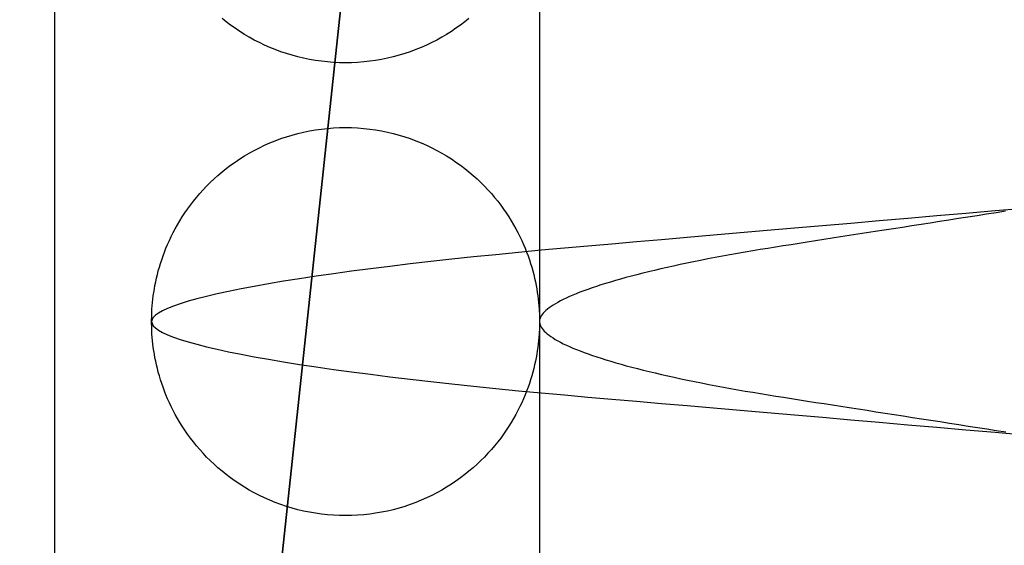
# Model space of a CAD drawing. Header units: millimetres. Extents: x -88 to 88, y -12 to 103.
# Tile 253 of 256: x -35.518 to -34.757, y 16.637 to 17.044. Entities that reach past the tile are written whole.
import ezdxf

# ---------------------------------------------------------------- set-up
doc = ezdxf.new("R2010")
doc.units = ezdxf.units.MM
doc.layers.add('Default', color=7, linetype='Continuous', true_color=0x000000)

msp = doc.modelspace()

# ---------------------------------------------------------------- linework, layer by layer
at = {"layer": 'Default', "color": 254, "true_color": 0xcad1ee}
for points in [[(-35.49118, 18.03519), (-35.49118, 16.23519)], [(-35.11618, 18.03519), (-35.11618, 16.53519)], [(-35.21818, 17.53519), (-35.51818, 14.73519)], [(-35.21818, 17.53519), (-35.51818, 14.73519)], [(-35.51818, 14.73519), (-35.21818, 17.53519)], [(-35.49118, 17.23519), (-35.49118, 16.23519)], [(-35.1707, 17.0445), (-35.17395, 17.04189), (-35.17731, 17.03935), (-35.18077, 17.03688), (-35.18433, 17.03449), (-35.18799, 17.03218), (-35.19174, 17.02996), (-35.19559, 17.02783), (-35.19953, 17.02581), (-35.20355, 17.02389), (-35.20765, 17.02207), (-35.21184, 17.02038), (-35.21609, 17.0188), (-35.22042, 17.01734), (-35.22481, 17.016), (-35.22925, 17.0148), (-35.23375, 17.01373), (-35.2383, 17.0128), (-35.24288, 17.01201), (-35.2475, 17.01135), (-35.25215, 17.01085), (-35.25681, 17.01048), (-35.26149, 17.01026), (-35.26618, 17.01019), (-35.27086, 17.01026), (-35.27554, 17.01048), (-35.28021, 17.01085), (-35.28485, 17.01135), (-35.28947, 17.01201), (-35.29406, 17.0128), (-35.2986, 17.01373), (-35.3031, 17.0148), (-35.30755, 17.016), (-35.31194, 17.01734), (-35.31626, 17.0188), (-35.32052, 17.02038), (-35.3247, 17.02207), (-35.32881, 17.02389), (-35.33283, 17.02581), (-35.33677, 17.02783), (-35.34061, 17.02996), (-35.34437, 17.03218), (-35.34803, 17.03449), (-35.35159, 17.03688), (-35.35505, 17.03935), (-35.3584, 17.04189), (-35.36166, 17.0445)], [(-35.41618, 16.81019), (-35.4161, 16.81495), (-35.41587, 16.81985), (-35.41545, 16.82491), (-35.41485, 16.8301), (-35.41447, 16.83275), (-35.41404, 16.83543), (-35.41355, 16.83815), (-35.413, 16.84089), (-35.41239, 16.84367), (-35.41172, 16.84648), (-35.41098, 16.84932), (-35.41018, 16.85219), (-35.4093, 16.85508), (-35.40835, 16.858), (-35.40733, 16.86094), (-35.40623, 16.8639), (-35.40505, 16.86688), (-35.40379, 16.86988), (-35.40244, 16.87289), (-35.40101, 16.87592), (-35.39949, 16.87895), (-35.39787, 16.88199), (-35.39617, 16.88504), (-35.39437, 16.88808), (-35.39247, 16.89112), (-35.39047, 16.89416), (-35.38838, 16.89718), (-35.38618, 16.90019), (-35.38388, 16.90318), (-35.38147, 16.90614), (-35.37896, 16.90908), (-35.37634, 16.91199), (-35.37362, 16.91486), (-35.37079, 16.91769), (-35.36785, 16.92047), (-35.36481, 16.9232), (-35.36166, 16.92587), (-35.3584, 16.92848), (-35.35505, 16.93103), (-35.35159, 16.9335), (-35.34803, 16.93589), (-35.34437, 16.9382), (-35.34061, 16.94042), (-35.33677, 16.94254), (-35.33283, 16.94457), (-35.32881, 16.94649), (-35.3247, 16.9483), (-35.32052, 16.95), (-35.31626, 16.95158), (-35.31194, 16.95304), (-35.30755, 16.95437), (-35.3031, 16.95557), (-35.2986, 16.95664), (-35.29406, 16.95757), (-35.28947, 16.95837), (-35.28485, 16.95902), (-35.28021, 16.95953), (-35.27554, 16.95989), (-35.27086, 16.96011), (-35.26618, 16.96019), (-35.26149, 16.96011), (-35.25681, 16.95989), (-35.25215, 16.95953), (-35.2475, 16.95902), (-35.24288, 16.95837), (-35.2383, 16.95757), (-35.23375, 16.95664), (-35.22925, 16.95557), (-35.22481, 16.95437), (-35.22042, 16.95304), (-35.21609, 16.95158), (-35.21184, 16.95), (-35.20765, 16.9483), (-35.20355, 16.94649), (-35.19953, 16.94457), (-35.19559, 16.94254), (-35.19174, 16.94042), (-35.18799, 16.9382), (-35.18433, 16.93589), (-35.18077, 16.9335), (-35.17731, 16.93103), (-35.17395, 16.92848), (-35.1707, 16.92587), (-35.16755, 16.9232), (-35.1645, 16.92047), (-35.16157, 16.91769), (-35.15874, 16.91486), (-35.15601, 16.91199), (-35.1534, 16.90908), (-35.15089, 16.90614), (-35.14848, 16.90318), (-35.14618, 16.90019), (-35.14398, 16.89718), (-35.14188, 16.89416), (-35.13989, 16.89112), (-35.13799, 16.88808), (-35.13619, 16.88504), (-35.13448, 16.88199), (-35.13287, 16.87895), (-35.13135, 16.87592), (-35.12991, 16.87289), (-35.12857, 16.86988), (-35.1273, 16.86688), (-35.12612, 16.8639), (-35.12502, 16.86094), (-35.124, 16.858), (-35.12305, 16.85508), (-35.12218, 16.85219), (-35.12137, 16.84932), (-35.12063, 16.84648), (-35.11996, 16.84367), (-35.11935, 16.84089), (-35.11881, 16.83815), (-35.11832, 16.83543), (-35.11788, 16.83275), (-35.1175, 16.8301), (-35.1169, 16.82491), (-35.11649, 16.81985), (-35.11625, 16.81495), (-35.11618, 16.81019)], [(-35.11618, 16.81019), (-35.11625, 16.80543), (-35.11649, 16.80052), (-35.1169, 16.79547), (-35.1175, 16.79028), (-35.11788, 16.78763), (-35.11832, 16.78494), (-35.11881, 16.78223), (-35.11935, 16.77948), (-35.11996, 16.7767), (-35.12063, 16.77389), (-35.12137, 16.77105), (-35.12218, 16.76819), (-35.12305, 16.76529), (-35.124, 16.76238), (-35.12502, 16.75944), (-35.12612, 16.75647), (-35.1273, 16.75349), (-35.12857, 16.75049), (-35.12991, 16.74748), (-35.13135, 16.74446), (-35.13287, 16.74142), (-35.13448, 16.73838), (-35.13619, 16.73534), (-35.13799, 16.73229), (-35.13989, 16.72925), (-35.14188, 16.72622), (-35.14398, 16.7232), (-35.14618, 16.72019), (-35.14848, 16.7172), (-35.15089, 16.71423), (-35.1534, 16.71129), (-35.15601, 16.70838), (-35.15874, 16.70551), (-35.16157, 16.70269), (-35.1645, 16.6999), (-35.16755, 16.69717), (-35.1707, 16.6945), (-35.17395, 16.69189), (-35.17731, 16.68935), (-35.18077, 16.68688), (-35.18433, 16.68449), (-35.18799, 16.68218), (-35.19174, 16.67996), (-35.19559, 16.67783), (-35.19953, 16.67581), (-35.20355, 16.67389), (-35.20765, 16.67207), (-35.21184, 16.67038), (-35.21609, 16.6688), (-35.22042, 16.66734), (-35.22481, 16.666), (-35.22925, 16.6648), (-35.23375, 16.66373), (-35.2383, 16.6628), (-35.24288, 16.66201), (-35.2475, 16.66135), (-35.25215, 16.66085), (-35.25681, 16.66048), (-35.26149, 16.66026), (-35.26618, 16.66019), (-35.27086, 16.66026), (-35.27554, 16.66048), (-35.28021, 16.66085), (-35.28485, 16.66135), (-35.28947, 16.66201), (-35.29406, 16.6628), (-35.2986, 16.66373), (-35.3031, 16.6648), (-35.30755, 16.666), (-35.31194, 16.66734), (-35.31626, 16.6688), (-35.32052, 16.67038), (-35.3247, 16.67207), (-35.32881, 16.67389), (-35.33283, 16.67581), (-35.33677, 16.67783), (-35.34061, 16.67996), (-35.34437, 16.68218), (-35.34803, 16.68449), (-35.35159, 16.68688), (-35.35505, 16.68935), (-35.3584, 16.69189), (-35.36166, 16.6945), (-35.36481, 16.69717), (-35.36785, 16.6999), (-35.37079, 16.70269), (-35.37362, 16.70551), (-35.37634, 16.70838), (-35.37896, 16.71129), (-35.38147, 16.71423), (-35.38388, 16.7172), (-35.38618, 16.72019), (-35.38838, 16.7232), (-35.39047, 16.72622), (-35.39247, 16.72925), (-35.39437, 16.73229), (-35.39617, 16.73534), (-35.39787, 16.73838), (-35.39949, 16.74142), (-35.40101, 16.74446), (-35.40244, 16.74748), (-35.40379, 16.75049), (-35.40505, 16.75349), (-35.40623, 16.75647), (-35.40733, 16.75944), (-35.40835, 16.76238), (-35.4093, 16.76529), (-35.41018, 16.76819), (-35.41098, 16.77105), (-35.41172, 16.77389), (-35.41239, 16.7767), (-35.413, 16.77948), (-35.41355, 16.78223), (-35.41404, 16.78494), (-35.41447, 16.78763), (-35.41485, 16.79028), (-35.41545, 16.79547), (-35.41587, 16.80052), (-35.4161, 16.80543), (-35.41618, 16.81019)]]:
    msp.add_lwpolyline(points, dxfattribs=at)
at = {"layer": 'Default', "color": 254, "true_color": 0xcad1ee, "extrusion": (0.866025, -3.29983e-14, -0.5)}
msp.add_lwpolyline([(17.10185, -21.29629), (17.09709, -21.29637), (17.09219, -21.2966), (17.08714, -21.29702), (17.08194, -21.29762), (17.07929, -21.298), (17.07661, -21.29843), (17.0739, -21.29892), (17.07115, -21.29947), (17.06837, -21.30008), (17.06556, -21.30075), (17.06272, -21.30149), (17.05985, -21.30229), (17.05696, -21.30317), (17.05404, -21.30412), (17.0511, -21.30514), (17.04814, -21.30624), (17.04516, -21.30742), (17.04216, -21.30868), (17.03915, -21.31003), (17.03612, -21.31146), (17.03309, -21.31298), (17.03005, -21.3146), (17.02701, -21.3163), (17.02396, -21.3181), (17.02092, -21.32), (17.01789, -21.322), (17.01486, -21.32409), (17.01185, -21.32629), (17.00886, -21.32859), (17.0059, -21.331), (17.00296, -21.33351), (17.00005, -21.33613), (16.99718, -21.33885), (16.99435, -21.34168), (16.99157, -21.34462), (16.98884, -21.34766), (16.98617, -21.35081), (16.98356, -21.35407), (16.98101, -21.35742), (16.97854, -21.36088), (16.97615, -21.36444), (16.97385, -21.3681), (16.97163, -21.37186), (16.9695, -21.3757), (16.96748, -21.37964), (16.96555, -21.38366), (16.96374, -21.38777), (16.96204, -21.39195), (16.96046, -21.39621), (16.959, -21.40053), (16.95767, -21.40492), (16.95647, -21.40937), (16.9554, -21.41387), (16.95447, -21.41841), (16.95367, -21.423), (16.95302, -21.42762), (16.95251, -21.43226), (16.95215, -21.43693), (16.95193, -21.44161), (16.95185, -21.44629), (16.95193, -21.45098), (16.95215, -21.45566), (16.95251, -21.46032), (16.95302, -21.46497), (16.95367, -21.46959), (16.95447, -21.47417), (16.9554, -21.47872), (16.95647, -21.48322), (16.95767, -21.48766), (16.959, -21.49205), (16.96046, -21.49638), (16.96204, -21.50063), (16.96374, -21.50482), (16.96555, -21.50892), (16.96748, -21.51294), (16.9695, -21.51688), (16.97163, -21.52073), (16.97385, -21.52448), (16.97615, -21.52814), (16.97854, -21.5317), (16.98101, -21.53516), (16.98356, -21.53852), (16.98617, -21.54177), (16.98884, -21.54492), (16.99157, -21.54797), (16.99435, -21.5509), (16.99718, -21.55373), (17.00005, -21.55646), (17.00296, -21.55907), (17.0059, -21.56159), (17.00886, -21.56399), (17.01185, -21.56629), (17.01486, -21.56849), (17.01789, -21.57059), (17.02092, -21.57258), (17.02396, -21.57448), (17.02701, -21.57628), (17.03005, -21.57799), (17.03309, -21.5796), (17.03612, -21.58112), (17.03915, -21.58256), (17.04216, -21.5839), (17.04516, -21.58517), (17.04814, -21.58635), (17.0511, -21.58745), (17.05404, -21.58847), (17.05696, -21.58942), (17.05985, -21.59029), (17.06272, -21.5911), (17.06556, -21.59184), (17.06837, -21.59251), (17.07115, -21.59312), (17.0739, -21.59366), (17.07661, -21.59415), (17.07929, -21.59459), (17.08194, -21.59497), (17.08714, -21.59557), (17.09219, -21.59598), (17.09709, -21.59622), (17.10185, -21.59629)], dxfattribs=at)
at = {"layer": 'Default', "color": 254, "true_color": 0xcad1ee, "extrusion": (0.866025, 4.50257e-14, 0.5)}
msp.add_lwpolyline([(16.86852, 14.49488), (16.87328, 14.49481), (16.87819, 14.49457), (16.88324, 14.49416), (16.88843, 14.49356), (16.89108, 14.49318), (16.89376, 14.49275), (16.89648, 14.49226), (16.89923, 14.49171), (16.90201, 14.4911), (16.90482, 14.49043), (16.90765, 14.48969), (16.91052, 14.48888), (16.91341, 14.48801), (16.91633, 14.48706), (16.91927, 14.48604), (16.92223, 14.48494), (16.92522, 14.48376), (16.92821, 14.4825), (16.93123, 14.48115), (16.93425, 14.47972), (16.93729, 14.47819), (16.94033, 14.47658), (16.94337, 14.47488), (16.94641, 14.47307), (16.94945, 14.47118), (16.95249, 14.46918), (16.95551, 14.46708), (16.95852, 14.46488), (16.96151, 14.46258), (16.96448, 14.46018), (16.96742, 14.45767), (16.97032, 14.45505), (16.97319, 14.45232), (16.97602, 14.44949), (16.9788, 14.44656), (16.98153, 14.44351), (16.98421, 14.44037), (16.98682, 14.43711), (16.98936, 14.43375), (16.99183, 14.43029), (16.99422, 14.42673), (16.99653, 14.42307), (16.99875, 14.41932), (17.00087, 14.41547), (17.0029, 14.41154), (17.00482, 14.40751), (17.00663, 14.40341), (17.00833, 14.39922), (17.00991, 14.39497), (17.01137, 14.39064), (17.0127, 14.38625), (17.01391, 14.38181), (17.01497, 14.37731), (17.01591, 14.37276), (17.0167, 14.36818), (17.01735, 14.36356), (17.01786, 14.35892), (17.01823, 14.35425), (17.01845, 14.34957), (17.01852, 14.34488), (17.01845, 14.3402), (17.01823, 14.33552), (17.01786, 14.33085), (17.01735, 14.32621), (17.0167, 14.32159), (17.01591, 14.317), (17.01497, 14.31246), (17.01391, 14.30796), (17.0127, 14.30352), (17.01137, 14.29913), (17.00991, 14.2948), (17.00833, 14.29054), (17.00663, 14.28636), (17.00482, 14.28226), (17.0029, 14.27823), (17.00087, 14.2743), (16.99875, 14.27045), (16.99653, 14.26669), (16.99422, 14.26304), (16.99183, 14.25948), (16.98936, 14.25602), (16.98682, 14.25266), (16.98421, 14.2494), (16.98153, 14.24625), (16.9788, 14.24321), (16.97602, 14.24027), (16.97319, 14.23744), (16.97032, 14.23472), (16.96742, 14.2321), (16.96448, 14.22959), (16.96151, 14.22719), (16.95852, 14.22488), (16.95551, 14.22269), (16.95249, 14.22059), (16.94945, 14.21859), (16.94641, 14.21669), (16.94337, 14.21489), (16.94033, 14.21319), (16.93729, 14.21157), (16.93425, 14.21005), (16.93123, 14.20862), (16.92821, 14.20727), (16.92522, 14.20601), (16.92223, 14.20483), (16.91927, 14.20373), (16.91633, 14.20271), (16.91341, 14.20176), (16.91052, 14.20088), (16.90765, 14.20008), (16.90482, 14.19934), (16.90201, 14.19867), (16.89923, 14.19806), (16.89648, 14.19751), (16.89376, 14.19702), (16.89108, 14.19659), (16.88843, 14.19621), (16.88324, 14.19561), (16.87819, 14.1952), (16.87328, 14.19496), (16.86852, 14.19488)], dxfattribs=at)
at = {"layer": 'Default', "color": 254, "true_color": 0xcad1ee, "extrusion": (0.866025, -3.72387e-14, -0.5)}
msp.add_lwpolyline([(16.75185, -21.59629), (16.75661, -21.59622), (16.76152, -21.59598), (16.76657, -21.59557), (16.77177, -21.59497), (16.77441, -21.59459), (16.7771, -21.59415), (16.77981, -21.59366), (16.78256, -21.59312), (16.78534, -21.59251), (16.78815, -21.59184), (16.79099, -21.5911), (16.79385, -21.59029), (16.79675, -21.58942), (16.79966, -21.58847), (16.80261, -21.58745), (16.80557, -21.58635), (16.80855, -21.58517), (16.81155, -21.5839), (16.81456, -21.58256), (16.81758, -21.58112), (16.82062, -21.5796), (16.82366, -21.57799), (16.8267, -21.57628), (16.82975, -21.57448), (16.83279, -21.57258), (16.83582, -21.57059), (16.83885, -21.56849), (16.84185, -21.56629), (16.84484, -21.56399), (16.84781, -21.56159), (16.85075, -21.55907), (16.85366, -21.55646), (16.85653, -21.55373), (16.85936, -21.5509), (16.86214, -21.54797), (16.86487, -21.54492), (16.86754, -21.54177), (16.87015, -21.53852), (16.87269, -21.53516), (16.87516, -21.5317), (16.87756, -21.52814), (16.87986, -21.52448), (16.88208, -21.52073), (16.88421, -21.51688), (16.88623, -21.51294), (16.88815, -21.50892), (16.88997, -21.50482), (16.89167, -21.50063), (16.89325, -21.49638), (16.8947, -21.49205), (16.89604, -21.48766), (16.89724, -21.48322), (16.89831, -21.47872), (16.89924, -21.47417), (16.90003, -21.46959), (16.90069, -21.46497), (16.9012, -21.46032), (16.90156, -21.45566), (16.90178, -21.45098), (16.90185, -21.44629), (16.90178, -21.44161), (16.90156, -21.43693), (16.9012, -21.43226), (16.90069, -21.42762), (16.90003, -21.423), (16.89924, -21.41841), (16.89831, -21.41387), (16.89724, -21.40937), (16.89604, -21.40492), (16.8947, -21.40053), (16.89325, -21.39621), (16.89167, -21.39195), (16.88997, -21.38777), (16.88815, -21.38366), (16.88623, -21.37964), (16.88421, -21.3757), (16.88208, -21.37186), (16.87986, -21.3681), (16.87756, -21.36444), (16.87516, -21.36088), (16.87269, -21.35742), (16.87015, -21.35407), (16.86754, -21.35081), (16.86487, -21.34766), (16.86214, -21.34462), (16.85936, -21.34168), (16.85653, -21.33885), (16.85366, -21.33613), (16.85075, -21.33351), (16.84781, -21.331), (16.84484, -21.32859), (16.84185, -21.32629), (16.83885, -21.32409), (16.83582, -21.322), (16.83279, -21.32), (16.82975, -21.3181), (16.8267, -21.3163), (16.82366, -21.3146), (16.82062, -21.31298), (16.81758, -21.31146), (16.81456, -21.31003), (16.81155, -21.30868), (16.80855, -21.30742), (16.80557, -21.30624), (16.80261, -21.30514), (16.79966, -21.30412), (16.79675, -21.30317), (16.79385, -21.30229), (16.79099, -21.30149), (16.78815, -21.30075), (16.78534, -21.30008), (16.78256, -21.29947), (16.77981, -21.29892), (16.7771, -21.29843), (16.77441, -21.298), (16.77177, -21.29762), (16.76657, -21.29702), (16.76152, -21.2966), (16.75661, -21.29637), (16.75185, -21.29629)], dxfattribs=at)
at = {"layer": 'Default', "color": 254, "true_color": 0xcad1ee, "extrusion": (0.866025, -7.05454e-14, 0.5)}
msp.add_lwpolyline([(16.86852, 14.19488), (16.86376, 14.19496), (16.85885, 14.1952), (16.8538, 14.19561), (16.84861, 14.19621), (16.84596, 14.19659), (16.84328, 14.19702), (16.84056, 14.19751), (16.83781, 14.19806), (16.83504, 14.19867), (16.83223, 14.19934), (16.82939, 14.20008), (16.82652, 14.20088), (16.82363, 14.20176), (16.82071, 14.20271), (16.81777, 14.20373), (16.81481, 14.20483), (16.81183, 14.20601), (16.80883, 14.20727), (16.80582, 14.20862), (16.80279, 14.21005), (16.79976, 14.21157), (16.79672, 14.21319), (16.79367, 14.21489), (16.79063, 14.21669), (16.78759, 14.21859), (16.78455, 14.22059), (16.78153, 14.22269), (16.77852, 14.22488), (16.77553, 14.22719), (16.77256, 14.22959), (16.76962, 14.2321), (16.76672, 14.23472), (16.76385, 14.23744), (16.76102, 14.24027), (16.75824, 14.24321), (16.75551, 14.24625), (16.75283, 14.2494), (16.75022, 14.25266), (16.74768, 14.25602), (16.74521, 14.25948), (16.74282, 14.26304), (16.74051, 14.26669), (16.73829, 14.27045), (16.73617, 14.2743), (16.73414, 14.27823), (16.73222, 14.28226), (16.73041, 14.28636), (16.72871, 14.29054), (16.72713, 14.2948), (16.72567, 14.29913), (16.72434, 14.30352), (16.72314, 14.30796), (16.72207, 14.31246), (16.72113, 14.317), (16.72034, 14.32159), (16.71969, 14.32621), (16.71918, 14.33085), (16.71881, 14.33552), (16.71859, 14.3402), (16.71852, 14.34488), (16.71859, 14.34957), (16.71881, 14.35425), (16.71918, 14.35892), (16.71969, 14.36356), (16.72034, 14.36818), (16.72113, 14.37276), (16.72207, 14.37731), (16.72314, 14.38181), (16.72434, 14.38625), (16.72567, 14.39064), (16.72713, 14.39497), (16.72871, 14.39922), (16.73041, 14.40341), (16.73222, 14.40751), (16.73414, 14.41154), (16.73617, 14.41547), (16.73829, 14.41932), (16.74051, 14.42307), (16.74282, 14.42673), (16.74521, 14.43029), (16.74768, 14.43375), (16.75022, 14.43711), (16.75283, 14.44037), (16.75551, 14.44351), (16.75824, 14.44656), (16.76102, 14.44949), (16.76385, 14.45232), (16.76672, 14.45505), (16.76962, 14.45767), (16.77256, 14.46018), (16.77553, 14.46258), (16.77852, 14.46488), (16.78153, 14.46708), (16.78455, 14.46918), (16.78759, 14.47118), (16.79063, 14.47307), (16.79367, 14.47488), (16.79672, 14.47658), (16.79976, 14.47819), (16.80279, 14.47972), (16.80582, 14.48115), (16.80883, 14.4825), (16.81183, 14.48376), (16.81481, 14.48494), (16.81777, 14.48604), (16.82071, 14.48706), (16.82363, 14.48801), (16.82652, 14.48888), (16.82939, 14.48969), (16.83223, 14.49043), (16.83504, 14.4911), (16.83781, 14.49171), (16.84056, 14.49226), (16.84328, 14.49275), (16.84596, 14.49318), (16.84861, 14.49356), (16.8538, 14.49416), (16.85885, 14.49457), (16.86376, 14.49481), (16.86852, 14.49488)], dxfattribs=at)
at = {"layer": 'Default', "color": 254, "true_color": 0xcad1ee, "extrusion": (0.866025, 4.14021e-14, -0.5)}
msp.add_lwpolyline([(16.75185, -21.29629), (16.74709, -21.29637), (16.74219, -21.2966), (16.73714, -21.29702), (16.73194, -21.29762), (16.72929, -21.298), (16.72661, -21.29843), (16.7239, -21.29892), (16.72115, -21.29947), (16.71837, -21.30008), (16.71556, -21.30075), (16.71272, -21.30149), (16.70985, -21.30229), (16.70696, -21.30317), (16.70404, -21.30412), (16.7011, -21.30514), (16.69814, -21.30624), (16.69516, -21.30742), (16.69216, -21.30868), (16.68915, -21.31003), (16.68612, -21.31146), (16.68309, -21.31298), (16.68005, -21.3146), (16.67701, -21.3163), (16.67396, -21.3181), (16.67092, -21.32), (16.66789, -21.322), (16.66486, -21.32409), (16.66185, -21.32629), (16.65886, -21.32859), (16.6559, -21.331), (16.65296, -21.33351), (16.65005, -21.33613), (16.64718, -21.33885), (16.64435, -21.34168), (16.64157, -21.34462), (16.63884, -21.34766), (16.63617, -21.35081), (16.63356, -21.35407), (16.63101, -21.35742), (16.62854, -21.36088), (16.62615, -21.36444), (16.62385, -21.3681), (16.62163, -21.37186), (16.6195, -21.3757), (16.61748, -21.37964), (16.61555, -21.38366), (16.61374, -21.38777), (16.61204, -21.39195), (16.61046, -21.39621), (16.609, -21.40053), (16.60767, -21.40492), (16.60647, -21.40937), (16.6054, -21.41387), (16.60447, -21.41841), (16.60367, -21.423), (16.60302, -21.42762), (16.60251, -21.43226), (16.60215, -21.43693), (16.60193, -21.44161), (16.60185, -21.44629), (16.60193, -21.45098), (16.60215, -21.45566), (16.60251, -21.46032), (16.60302, -21.46497), (16.60367, -21.46959), (16.60447, -21.47417), (16.6054, -21.47872), (16.60647, -21.48322), (16.60767, -21.48766), (16.609, -21.49205), (16.61046, -21.49638), (16.61204, -21.50063), (16.61374, -21.50482), (16.61555, -21.50892), (16.61748, -21.51294), (16.6195, -21.51688), (16.62163, -21.52073), (16.62385, -21.52448), (16.62615, -21.52814), (16.62854, -21.5317), (16.63101, -21.53516), (16.63356, -21.53852), (16.63617, -21.54177), (16.63884, -21.54492), (16.64157, -21.54797), (16.64435, -21.5509), (16.64718, -21.55373), (16.65005, -21.55646), (16.65296, -21.55907), (16.6559, -21.56159), (16.65886, -21.56399), (16.66185, -21.56629), (16.66486, -21.56849), (16.66789, -21.57059), (16.67092, -21.57258), (16.67396, -21.57448), (16.67701, -21.57628), (16.68005, -21.57799), (16.68309, -21.5796), (16.68612, -21.58112), (16.68915, -21.58256), (16.69216, -21.5839), (16.69516, -21.58517), (16.69814, -21.58635), (16.7011, -21.58745), (16.70404, -21.58847), (16.70696, -21.58942), (16.70985, -21.59029), (16.71272, -21.5911), (16.71556, -21.59184), (16.71837, -21.59251), (16.72115, -21.59312), (16.7239, -21.59366), (16.72661, -21.59415), (16.72929, -21.59459), (16.73194, -21.59497), (16.73714, -21.59557), (16.74219, -21.59598), (16.74709, -21.59622), (16.75185, -21.59629)], dxfattribs=at)
at = {"layer": 'Default', "color": 254, "true_color": 0xcad1ee, "extrusion": (0.866025, -8.36522e-14, 0.5)}
msp.add_lwpolyline([(16.51852, 14.49488), (16.52328, 14.49481), (16.52819, 14.49457), (16.53324, 14.49416), (16.53843, 14.49356), (16.54108, 14.49318), (16.54376, 14.49275), (16.54648, 14.49226), (16.54923, 14.49171), (16.55201, 14.4911), (16.55482, 14.49043), (16.55765, 14.48969), (16.56052, 14.48888), (16.56341, 14.48801), (16.56633, 14.48706), (16.56927, 14.48604), (16.57223, 14.48494), (16.57522, 14.48376), (16.57821, 14.4825), (16.58123, 14.48115), (16.58425, 14.47972), (16.58729, 14.47819), (16.59033, 14.47658), (16.59337, 14.47488), (16.59641, 14.47307), (16.59945, 14.47118), (16.60249, 14.46918), (16.60551, 14.46708), (16.60852, 14.46488), (16.61151, 14.46258), (16.61448, 14.46018), (16.61742, 14.45767), (16.62032, 14.45505), (16.62319, 14.45232), (16.62602, 14.44949), (16.6288, 14.44656), (16.63153, 14.44351), (16.63421, 14.44037), (16.63682, 14.43711), (16.63936, 14.43375), (16.64183, 14.43029), (16.64422, 14.42673), (16.64653, 14.42307), (16.64875, 14.41932), (16.65087, 14.41547), (16.6529, 14.41154), (16.65482, 14.40751), (16.65663, 14.40341), (16.65833, 14.39922), (16.65991, 14.39497), (16.66137, 14.39064), (16.6627, 14.38625), (16.66391, 14.38181), (16.66497, 14.37731), (16.66591, 14.37276), (16.6667, 14.36818), (16.66735, 14.36356), (16.66786, 14.35892), (16.66823, 14.35425), (16.66845, 14.34957), (16.66852, 14.34488), (16.66845, 14.3402), (16.66823, 14.33552), (16.66786, 14.33085), (16.66735, 14.32621), (16.6667, 14.32159), (16.66591, 14.317), (16.66497, 14.31246), (16.66391, 14.30796), (16.6627, 14.30352), (16.66137, 14.29913), (16.65991, 14.2948), (16.65833, 14.29054), (16.65663, 14.28636), (16.65482, 14.28226), (16.6529, 14.27823), (16.65087, 14.2743), (16.64875, 14.27045), (16.64653, 14.26669), (16.64422, 14.26304), (16.64183, 14.25948), (16.63936, 14.25602), (16.63682, 14.25266), (16.63421, 14.2494), (16.63153, 14.24625), (16.6288, 14.24321), (16.62602, 14.24027), (16.62319, 14.23744), (16.62032, 14.23472), (16.61742, 14.2321), (16.61448, 14.22959), (16.61151, 14.22719), (16.60852, 14.22488), (16.60551, 14.22269), (16.60249, 14.22059), (16.59945, 14.21859), (16.59641, 14.21669), (16.59337, 14.21489), (16.59033, 14.21319), (16.58729, 14.21157), (16.58425, 14.21005), (16.58123, 14.20862), (16.57821, 14.20727), (16.57522, 14.20601), (16.57223, 14.20483), (16.56927, 14.20373), (16.56633, 14.20271), (16.56341, 14.20176), (16.56052, 14.20088), (16.55765, 14.20008), (16.55482, 14.19934), (16.55201, 14.19867), (16.54923, 14.19806), (16.54648, 14.19751), (16.54376, 14.19702), (16.54108, 14.19659), (16.53843, 14.19621), (16.53324, 14.19561), (16.52819, 14.1952), (16.52328, 14.19496), (16.51852, 14.19488)], dxfattribs=at)
at = {"layer": 'Default', "color": 254, "true_color": 0xcad1ee}
for points in [[(-34.74118, 16.89769, -3.425), (-34.76378, 16.89573, -3.42538), (-34.78634, 16.89378, -3.42651), (-34.80883, 16.89184, -3.4284), (-34.83121, 16.88991, -3.43103), (-34.85343, 16.88799, -3.4344), (-34.87547, 16.88608, -3.43849), (-34.89729, 16.8842, -3.4433), (-34.91885, 16.88233, -3.4488), (-34.94013, 16.88049, -3.45499), (-34.96109, 16.87868, -3.46183), (-34.9817, 16.8769, -3.46931), (-35.00194, 16.87515, -3.4774), (-35.02178, 16.87344, -3.48609), (-35.0412, 16.87176, -3.49534), (-35.06017, 16.87012, -3.50513), (-35.07868, 16.86852, -3.51543), (-35.09685, 16.86692, -3.52631), (-35.11481, 16.86528, -3.53784), (-35.13253, 16.8636, -3.55003), (-35.14998, 16.86189, -3.56287), (-35.16711, 16.86014, -3.57635), (-35.18389, 16.85836, -3.59046), (-35.2003, 16.85655, -3.60519), (-35.21629, 16.85471, -3.62053), (-35.23184, 16.85285, -3.63645), (-35.24691, 16.85096, -3.65295), (-35.26148, 16.84906, -3.66999), (-35.27551, 16.84713, -3.68755), (-35.28897, 16.8452, -3.70561), (-35.30185, 16.84326, -3.72414), (-35.31412, 16.84131, -3.74312), (-35.32574, 16.83935, -3.7625), (-35.33672, 16.8374, -3.78226), (-35.34702, 16.83545, -3.80237), (-35.35663, 16.83351, -3.82279), (-35.36554, 16.83157, -3.84348), (-35.37373, 16.82965, -3.86441), (-35.3812, 16.82775, -3.88555), (-35.38795, 16.82586, -3.90685), (-35.39397, 16.824, -3.92827), (-35.39925, 16.82216, -3.94979), (-35.40381, 16.82035, -3.97137), (-35.40764, 16.81857, -3.99296), (-35.41074, 16.81682, -4.01453), (-35.41314, 16.8151, -4.03606), (-35.41484, 16.81343, -4.0575), (-35.41584, 16.81179, -4.07882), (-35.41618, 16.81019, -4.1), (-35.41584, 16.80859, -4.12118), (-35.41484, 16.80695, -4.1425), (-35.41314, 16.80527, -4.16394), (-35.41074, 16.80356, -4.18547), (-35.40764, 16.80181, -4.20704), (-35.40381, 16.80003, -4.22863), (-35.39925, 16.79821, -4.25021), (-35.39397, 16.79638, -4.27173), (-35.38795, 16.79451, -4.29315), (-35.3812, 16.79263, -4.31445), (-35.37373, 16.79072, -4.33559), (-35.36554, 16.7888, -4.35652), (-35.35663, 16.78687, -4.37721), (-35.34702, 16.78492, -4.39763), (-35.33672, 16.78297, -4.41774), (-35.32574, 16.78102, -4.4375), (-35.31412, 16.77907, -4.45688), (-35.30185, 16.77712, -4.47586), (-35.28897, 16.77517, -4.49439), (-35.27551, 16.77324, -4.51245), (-35.26148, 16.77132, -4.53002), (-35.24691, 16.76942, -4.54705), (-35.23184, 16.76753, -4.56355), (-35.21629, 16.76567, -4.57947), (-35.2003, 16.76383, -4.59481), (-35.18389, 16.76202, -4.60954), (-35.16711, 16.76023, -4.62365), (-35.14998, 16.75849, -4.63713), (-35.13253, 16.75677, -4.64997), (-35.11481, 16.75509, -4.66216), (-35.09685, 16.75345, -4.67369), (-35.07868, 16.75185, -4.68457), (-35.06017, 16.75025, -4.69487), (-35.0412, 16.74862, -4.70466), (-35.02178, 16.74694, -4.71391), (-35.00194, 16.74522, -4.7226), (-34.9817, 16.74347, -4.73069), (-34.96109, 16.74169, -4.73817), (-34.94013, 16.73988, -4.74501), (-34.91885, 16.73804, -4.7512), (-34.89729, 16.73618, -4.7567), (-34.87547, 16.73429, -4.76151), (-34.85343, 16.73239, -4.7656), (-34.83121, 16.73047, -4.76897), (-34.80883, 16.72853, -4.7716), (-34.78634, 16.72659, -4.77349), (-34.76378, 16.72464, -4.77462), (-34.74118, 16.72269, -4.775)], [(-34.75569, 16.89543, -3.72528), (-34.76302, 16.89429, -3.72564), (-34.77034, 16.89315, -3.72614), (-34.77765, 16.89201, -3.72678), (-34.78494, 16.89088, -3.72756), (-34.79222, 16.88975, -3.72849), (-34.79947, 16.88862, -3.72956), (-34.8067, 16.88749, -3.73077), (-34.81391, 16.88637, -3.73212), (-34.8211, 16.88526, -3.73362), (-34.82825, 16.88414, -3.73525), (-34.83538, 16.88303, -3.73702), (-34.84247, 16.88193, -3.73894), (-34.84953, 16.88083, -3.74099), (-34.85655, 16.87974, -3.74319), (-34.86332, 16.87869, -3.74545), (-34.87003, 16.87764, -3.74783), (-34.87669, 16.87661, -3.75034), (-34.88329, 16.87558, -3.75297), (-34.88984, 16.87456, -3.75572), (-34.89634, 16.87355, -3.7586), (-34.9028, 16.87255, -3.76162), (-34.90922, 16.87155, -3.76476), (-34.91544, 16.87058, -3.76795), (-34.92159, 16.86962, -3.77125), (-34.92767, 16.86867, -3.77466), (-34.93367, 16.86772, -3.77817), (-34.93961, 16.86677, -3.7818), (-34.94549, 16.86582, -3.78554), (-34.9513, 16.86485, -3.7894), (-34.95706, 16.86387, -3.79337), (-34.96304, 16.86283, -3.79768), (-34.96894, 16.86177, -3.80209), (-34.97473, 16.86071, -3.80661), (-34.98043, 16.85965, -3.81124), (-34.98604, 16.85857, -3.81598), (-34.99154, 16.85749, -3.82081), (-34.99694, 16.85641, -3.82575), (-35.00224, 16.85532, -3.83079), (-35.00743, 16.85422, -3.83593), (-35.01252, 16.85312, -3.84116), (-35.01751, 16.85201, -3.84649), (-35.02239, 16.8509, -3.85191), (-35.02715, 16.84979, -3.85742), (-35.03181, 16.84867, -3.86303), (-35.03636, 16.84755, -3.86872), (-35.0408, 16.84643, -3.87449), (-35.04512, 16.8453, -3.88036), (-35.04933, 16.84418, -3.8863), (-35.05342, 16.84304, -3.89233), (-35.0574, 16.84191, -3.89843), (-35.06126, 16.84078, -3.90462), (-35.065, 16.83965, -3.91088), (-35.06861, 16.83851, -3.91721), (-35.07211, 16.83738, -3.92362), (-35.07548, 16.83624, -3.9301), (-35.07873, 16.83511, -3.93665), (-35.08185, 16.83397, -3.94327), (-35.08485, 16.83284, -3.94995), (-35.08772, 16.83171, -3.9567), (-35.09046, 16.83058, -3.96351), (-35.09306, 16.82945, -3.97038), (-35.09554, 16.82832, -3.97731), (-35.09782, 16.82723, -3.98412), (-35.09997, 16.82614, -3.99096), (-35.10199, 16.82505, -3.99783), (-35.10388, 16.82398, -4.00475), (-35.10563, 16.8229, -4.01169), (-35.10725, 16.82184, -4.01867), (-35.10874, 16.82078, -4.02567), (-35.11009, 16.81973, -4.03271), (-35.11131, 16.81868, -4.03977), (-35.11239, 16.81764, -4.04685), (-35.11334, 16.81661, -4.05395), (-35.11415, 16.81559, -4.06108), (-35.11483, 16.81457, -4.06822), (-35.11537, 16.81357, -4.07538), (-35.11577, 16.81257, -4.08255), (-35.11604, 16.81158, -4.08974), (-35.11616, 16.81062, -4.09675), (-35.11616, 16.80967, -4.10375), (-35.11603, 16.80871, -4.11074), (-35.11576, 16.80775, -4.11772), (-35.11537, 16.80678, -4.12468), (-35.11484, 16.80581, -4.13165), (-35.11418, 16.80483, -4.13861), (-35.1134, 16.80383, -4.14558), (-35.11245, 16.80279, -4.15275), (-35.11137, 16.80175, -4.15988), (-35.11015, 16.8007, -4.16697), (-35.1088, 16.79964, -4.17403), (-35.10732, 16.79858, -4.18106), (-35.10569, 16.79751, -4.18807), (-35.10393, 16.79643, -4.19506), (-35.10203, 16.79534, -4.20202), (-35.09995, 16.79423, -4.20911), (-35.09774, 16.79311, -4.21614), (-35.09539, 16.79198, -4.22312), (-35.09291, 16.79086, -4.23004), (-35.09029, 16.78973, -4.23691), (-35.08755, 16.7886, -4.24371), (-35.08467, 16.78747, -4.25046), (-35.08167, 16.78633, -4.25714), (-35.07853, 16.7852, -4.26376), (-35.07527, 16.78406, -4.27031), (-35.07189, 16.78293, -4.27679), (-35.06838, 16.78179, -4.2832), (-35.06475, 16.78065, -4.28954), (-35.061, 16.77952, -4.29581), (-35.05712, 16.77838, -4.302), (-35.05313, 16.77725, -4.30812), (-35.04902, 16.77611, -4.31415), (-35.04479, 16.77498, -4.32011), (-35.04044, 16.77385, -4.32598), (-35.03598, 16.77273, -4.33177), (-35.03141, 16.7716, -4.33747), (-35.02672, 16.77048, -4.34309), (-35.02192, 16.76936, -4.34861), (-35.01701, 16.76825, -4.35405), (-35.01199, 16.76714, -4.35939), (-35.00687, 16.76603, -4.36464), (-35.00163, 16.76493, -4.36979), (-34.99629, 16.76384, -4.37485), (-34.99085, 16.76275, -4.3798), (-34.9853, 16.76166, -4.38465), (-34.97965, 16.76058, -4.3894), (-34.9739, 16.75951, -4.39405), (-34.96834, 16.7585, -4.39836), (-34.9627, 16.7575, -4.40258), (-34.95699, 16.75651, -4.40668), (-34.9512, 16.75552, -4.41067), (-34.94534, 16.75455, -4.41455), (-34.93941, 16.75357, -4.41832), (-34.93341, 16.75261, -4.42198), (-34.92735, 16.75164, -4.42552), (-34.92122, 16.75067, -4.42895), (-34.91502, 16.7497, -4.43227), (-34.90877, 16.74873, -4.43547), (-34.90245, 16.74775, -4.43855), (-34.89608, 16.74677, -4.44151), (-34.88964, 16.74577, -4.44436), (-34.88315, 16.74477, -4.44708), (-34.87661, 16.74375, -4.44969), (-34.86976, 16.74269, -4.45227), (-34.86287, 16.74162, -4.45471), (-34.85593, 16.74054, -4.45701), (-34.84895, 16.73945, -4.45918), (-34.84194, 16.73836, -4.46121), (-34.83489, 16.73727, -4.4631), (-34.82781, 16.73616, -4.46486), (-34.8207, 16.73506, -4.46647), (-34.81356, 16.73395, -4.46795), (-34.80639, 16.73283, -4.46929), (-34.79919, 16.73171, -4.47049), (-34.79197, 16.73059, -4.47154), (-34.78473, 16.72946, -4.47246), (-34.77747, 16.72833, -4.47324), (-34.77019, 16.7272, -4.47388), (-34.7629, 16.72607, -4.47437), (-34.75553, 16.72492, -4.47473)]]:
    msp.add_polyline3d(points, dxfattribs=at)

doc.saveas('drawing.dxf')
